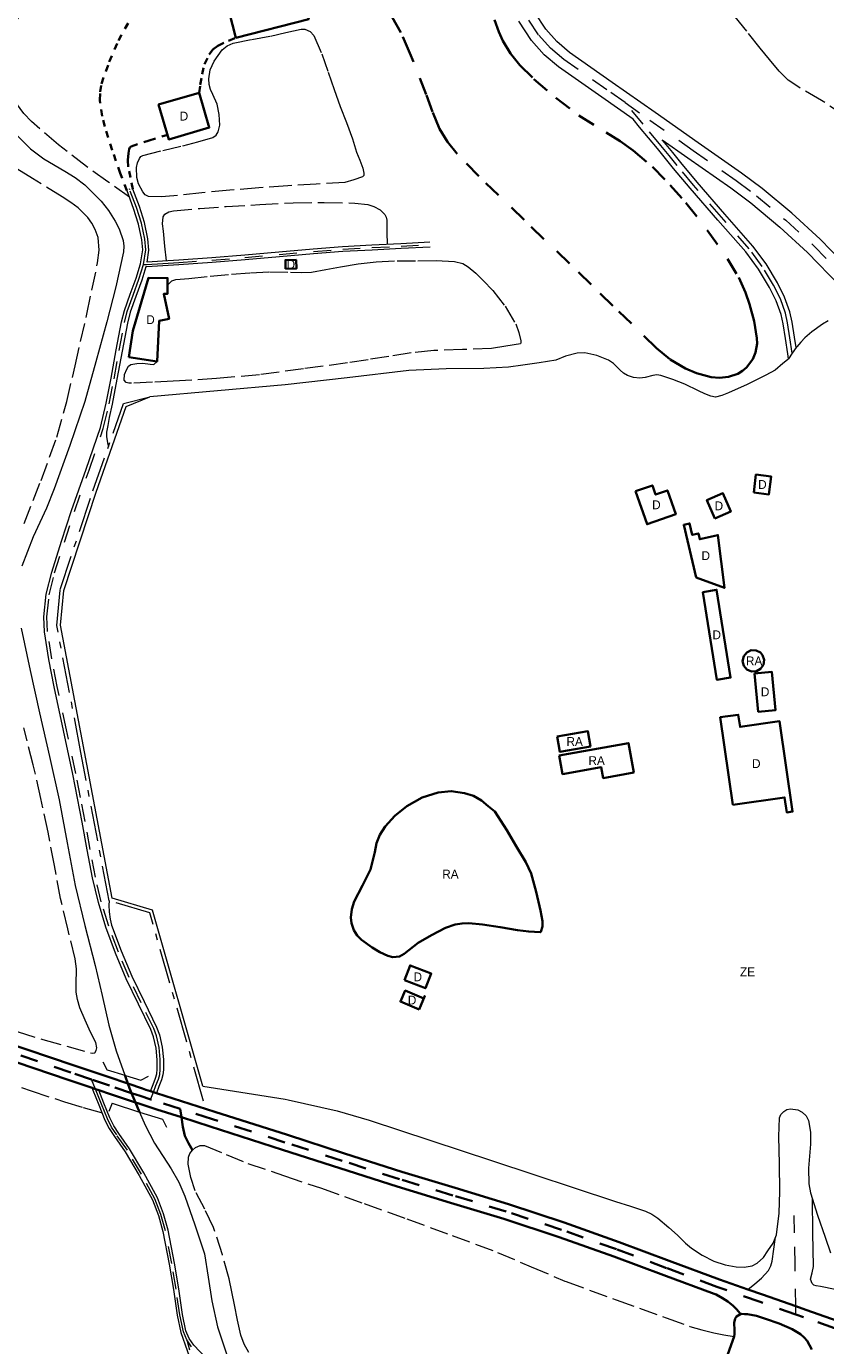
# Model space of a CAD drawing. Header units: metres. Extents: x 397317 to 400830, y 4588008 to 4590370.
# Tile 54 of 88: x 399294 to 399520, y 4588763 to 4589137. Entities that reach past the tile are written whole.
import ezdxf
from ezdxf.enums import TextEntityAlignment as Align

# ---------------------------------------------------------------- set-up
doc = ezdxf.new("R2010")
doc.units = ezdxf.units.M
doc.header["$MEASUREMENT"] = 0
for name, pattern in [('bt5mv20_nopinta', [10, 5, -5]), ('bt5mv20_tapia', [17.375, 10, -2.75, 1.875, -2.75]), ('bt5mv20_tlin1', [7, 5.25, -1.75]), ('bt5mv20_tlin7', [3.75, 1.875, -1.875])]:
    doc.linetypes.add(name, pattern=pattern)
for name, color, linetype, lineweight in [('COB01_LN', 7, 'Continuous', 15), ('EDI01_CN', 7, 'Continuous', 15), ('EDI01_LN', 7, 'Continuous', 15), ('ESP02_LN', 7, 'Continuous', 15), ('FLU01_LN', 7, 'Continuous', 15), ('FLU03_LN', 7, 'Continuous', 15), ('ILL01_LN', 7, 'Continuous', 15), ('PAR01_LN', 7, 'Continuous', 15), ('PON01_LN', 7, 'Continuous', 15), ('RAI01_CN', 7, 'Continuous', 15), ('RAI01_LN', 7, 'Continuous', 15), ('REC02_CN', 7, 'Continuous', 15), ('REC02_LN', 7, 'Continuous', 15), ('TAN01_LN', 7, 'Continuous', 15), ('VIA01_LN', 7, 'Continuous', 15), ('VIA04_LN', 7, 'Continuous', 15), ('VIA16_LN', 7, 'Continuous', 15), ('VIA19_LN', 7, 'Continuous', 15), ('VIA21_LN', 7, 'Continuous', 15), ('VIA23_LN', 7, 'Continuous', 15)]:
    doc.layers.add(name, color=color, linetype=linetype, lineweight=lineweight)
doc.styles.add('034', font='txt')

msp = doc.modelspace()

# ---------------------------------------------------------------- linework, layer by layer
at = {"layer": 'COB01_LN', "color": 92, "linetype": 'bt5mv20_nopinta', "lineweight": 35}
msp.add_polyline3d([(399423.02, 4589148.57, 161.48), (399427.71, 4589135.82, 160.44), (399428.85, 4589133.27, 160.18), (399431.01, 4589129.66, 159.77), (399433.69, 4589126.34, 159.42), (399437.61, 4589122.39, 159.06), (399443.86, 4589117.03, 158.62), (399450.45, 4589112.08, 158.28), (399458.2, 4589107.19, 157.99), (399462.11, 4589104.8, 157.85), (399465.87, 4589102.16, 157.71), (399471.29, 4589097.44, 157.44), (399476.35, 4589092.29, 157.11), (399480.78, 4589087.29, 156.57), (399486.85, 4589079.52, 155.16), (399492.6, 4589071.41, 153.48), (399495.79, 4589066.04, 152.29), (399497.71, 4589061.78, 151.19), (399498.88, 4589058.53, 150.27), (399500.19, 4589053.65, 148.73), (399500.95, 4589048.89, 147.03), (399500.99, 4589047.36, 146.31), (399500.53, 4589044.75, 144.59), (399499.76, 4589042.93, 143.09), (399497.97, 4589040.55, 140.89), (399496.83, 4589039.57, 139.96), (399495.52, 4589038.76, 139.22), (399492.86, 4589037.85, 138.16), (399490.32, 4589037.63, 137.31), (399487.98, 4589037.83, 136.64), (399483.79, 4589038.93, 135.63), (399480.67, 4589040.27, 135.01), (399476.26, 4589042.91, 134.32), (399472.49, 4589046.01, 133.93), (399460.09, 4589058.05, 133.3), (399453.9, 4589064.07, 133.43), (399447.72, 4589070.06, 134.09), (399434.85, 4589082.46, 136.21), (399421.99, 4589094.87, 138.47), (399415.85, 4589101.14, 139.85), (399413.13, 4589104.56, 140.49), (399410.83, 4589108.31, 140.89), (399408.87, 4589113.1, 141.03), (399407.11, 4589117.97, 141.08), (399402.46, 4589129.77, 141.4), (399399.87, 4589135.57, 141.56), (399396.73, 4589141.22, 141.71)], dxfattribs=at)
at = {"layer": 'EDI01_LN', "color": 1, "linetype": 'Continuous', "lineweight": 35}
for points in [[(399350.21, 4589145.24, 140.2), (399370.86, 4589150.56, 140.18), (399373.73, 4589139.42, 140.18), (399353.08, 4589134.1, 140.18), (399350.21, 4589145.24, 140.2)], [(399342.65, 4589118.48, 140.48), (399345.52, 4589108.6, 140.48), (399334, 4589105.26, 134.47), (399331.13, 4589115.14, 134.47), (399342.65, 4589118.48, 140.48)], [(399367.19, 4589068.54, 131.41), (399370.23, 4589068.61, 131.41), (399370.17, 4589071.08, 131.41), (399367.13, 4589071.01, 131.41), (399367.19, 4589068.54, 131.41)], [(399322.68, 4589043.45, 130.65), (399323.8, 4589050.94, 130.65), (399328.24, 4589065.97, 130.65), (399333.7, 4589065.9, 130.65), (399333.64, 4589061.41, 130.65), (399332.6, 4589061.42, 130.65), (399334.12, 4589054.37, 130.65), (399331.29, 4589053.76, 130.65), (399330.72, 4589042.25, 130.65), (399322.68, 4589043.45, 130.65)], [(399500.07, 4589005.04, 141.58), (399500.68, 4589010.16, 142.85), (399504.96, 4589009.65, 142.82), (399504.35, 4589004.53, 141.15), (399500.07, 4589005.04, 141.58)], [(399466.53, 4589005.42, 131.46), (399469.76, 4588996.08, 131.46), (399477.9, 4588998.89, 131.46), (399475.56, 4589005.65, 131.46), (399472.19, 4589004.48, 131.46), (399471.3, 4589007.07, 131.46), (399466.53, 4589005.42, 131.46)], [(399489.03, 4588997.71, 142.07), (399486.78, 4589002.9, 142.07), (399491.29, 4589004.85, 142.07), (399493.54, 4588999.66, 142.07), (399489.03, 4588997.71, 142.07)], [(399483.73, 4588980.95, 136.48), (399480.21, 4588995.93, 134.49), (399481.83, 4588996.31, 134.47), (399482.61, 4588993.02, 135.39), (399484.35, 4588993.44, 135.39), (399484.74, 4588991.78, 136.53), (399489.88, 4588992.99, 136.91), (399491.74, 4588978, 136.91), (399483.73, 4588980.95, 136.48)], [(399485.59, 4588976.83, 136.91), (399489.56, 4588951.91, 136.9), (399493.5, 4588952.54, 136.9), (399489.53, 4588977.46, 136.9), (399485.59, 4588976.83, 136.91)], [(399500.31, 4588953.7, 136.96), (399501.35, 4588942.86, 136.96), (399506.24, 4588943.33, 136.96), (399505.2, 4588954.17, 136.96), (399500.31, 4588953.7, 136.96)], [(399494.11, 4588916.46, 131.31), (399490.57, 4588941.27, 131.27), (399495.68, 4588942, 131.27), (399496.17, 4588938.54, 131.64), (399507.41, 4588940.14, 134.26), (399511.06, 4588914.52, 132.71), (399509.42, 4588914.28, 132.41), (399508.81, 4588918.56, 132.28), (399494.11, 4588916.46, 131.31)], [(399400.9, 4588866.72, 128.94), (399406.88, 4588864.38, 128.94), (399408.51, 4588868.53, 128.94), (399402.53, 4588870.87, 128.94), (399400.9, 4588866.72, 128.94)], [(399405.07, 4588858.32, 128.18), (399399.77, 4588860.59, 128.18), (399401.12, 4588863.74, 128.18), (399406.38, 4588861.49, 128.18), (399406.69, 4588862.21, 128.18), (399405.07, 4588858.32, 128.18)]]:
    msp.add_polyline3d(points, dxfattribs=at)
at = {"layer": 'ESP02_LN', "color": 254, "linetype": 'bt5mv20_tlin7', "lineweight": 35}
for points in [[(399322.12, 4589090.74, 129.8), (399320.25, 4589095.66, 130.11), (399317.95, 4589102.25, 130.45), (399315.85, 4589108.92, 130.71), (399315.09, 4589111.86, 130.78), (399314.47, 4589116.41, 130.82), (399314.51, 4589118.74, 130.87), (399314.88, 4589121.03, 130.96), (399317.11, 4589127.29, 131.33), (399319.7, 4589133.34, 131.71), (399322.8, 4589138.87, 132.08)], [(399342.65, 4589118.48, 133.22), (399342.94, 4589120.79, 133.3), (399343.49, 4589123.75, 133.37), (399344.14, 4589126.63, 133.39), (399345.49, 4589129.38, 133.38), (399346.55, 4589130.82, 133.35), (399347.93, 4589131.85, 133.38), (399350.98, 4589133.28, 133.6), (399353.08, 4589134.1, 133.82)], [(399323.82, 4589091.14, 129.78), (399323.17, 4589094.44, 130.04), (399322.5, 4589097.5, 130.48), (399322.37, 4589099.44, 130.71), (399322.56, 4589101.4, 130.83), (399322.74, 4589102.52, 130.83), (399322.96, 4589103, 130.82), (399323.34, 4589103.29, 130.83), (399328.46, 4589104.94, 131.01), (399333.62, 4589106.57, 131.19)]]:
    msp.add_polyline3d(points, dxfattribs=at)
at = {"layer": 'FLU01_LN', "color": 150, "linetype": 'Continuous', "lineweight": 15}
for points in [[(399290.25, 4589107.11, 126.86), (399294.8, 4589102.57, 126.75), (399298.52, 4589099.79, 126.72), (399304.49, 4589096.29, 126.74), (399307.42, 4589094.46, 126.74), (399310.19, 4589092.35, 126.72), (399314.86, 4589087.7, 126.6), (399316.9, 4589085.07, 126.52), (399318.77, 4589082.09, 126.44), (399319.91, 4589079.91, 126.37), (399321.09, 4589076.62, 126.23), (399321.3, 4589074.97, 126.17), (399321.16, 4589073.32, 126.14), (399318.96, 4589063.42, 126.11), (399316.41, 4589053.54, 126.1), (399313.36, 4589042.18, 126.02), (399310.15, 4589030.88, 125.92), (399305.98, 4589018.44, 125.79), (399301.49, 4589006.12, 125.62), (399299.27, 4589000.62, 125.52), (399295.57, 4588992.51, 125.35), (399292.28, 4588984.19, 125.18)], [(399292.09, 4588966.59, 124.92), (399294.71, 4588954.54, 124.84), (399297.37, 4588942.5, 124.77), (399300.14, 4588930.18, 124.66), (399302.89, 4588917.86, 124.47), (399305.13, 4588905.69, 124.19)], [(399305.13, 4588905.69, 124.19), (399307.41, 4588893.53, 123.87), (399310.23, 4588882.17, 123.54), (399313.14, 4588870.84, 123.23), (399315.08, 4588862.37, 123.08), (399317.02, 4588853.89, 122.99), (399319.06, 4588846.64, 122.92), (399321.56, 4588839.69, 122.86)], [(399325.71, 4588829.27, 122.77), (399327.27, 4588825.57, 122.73), (399329.99, 4588820.46, 122.66), (399334.71, 4588813.13, 122.53), (399336.86, 4588809.38, 122.48), (399338.57, 4588805.42, 122.44), (399341.38, 4588797.24, 122.39), (399344.18, 4588789.06, 122.33), (399345.22, 4588782.38, 122.22), (399346.25, 4588775.69, 122.1), (399347.88, 4588768.33, 121.95), (399351.46, 4588757.55, 121.69), (399351.93, 4588756.17, 121.65)]]:
    msp.add_polyline3d(points, dxfattribs=at)
at = {"layer": 'FLU03_LN', "color": 150, "linetype": 'bt5mv20_nopinta', "lineweight": 35}
msp.add_polyline3d([(399321.56, 4588839.69, 122.86), (399321.7, 4588839.29, 122.86), (399322.41, 4588837.32, 122.84), (399322.88, 4588836.01, 122.83), (399323.45, 4588834.65, 122.82), (399324.58, 4588831.95, 122.79), (399325.71, 4588829.27, 122.77)], dxfattribs=at)
at = {"layer": 'ILL01_LN', "color": 150, "linetype": 'bt5mv20_tlin1', "lineweight": 35}
msp.add_polyline3d([(399516.58, 4588761.9, 131.38), (399515.24, 4588764.29, 131.38), (399514.41, 4588765.32, 131.38), (399513.37, 4588766.2, 131.38), (399510.96, 4588767.63, 131.37), (399507.23, 4588769.25, 131.33), (399503.37, 4588770.57, 131.31), (399500.85, 4588771.39, 131.31), (399498.28, 4588771.94, 131.31), (399497.44, 4588771.95, 131.31), (399496.7, 4588771.97, 131.31), (399496.29, 4588771.92, 130.72), (399495.19, 4588771.27, 131.15), (399494.79, 4588770.69, 130.79), (399494.54, 4588769.47, 129.83), (399494.64, 4588767.36, 128.21), (399494.62, 4588766.26, 127.59), (399494.46, 4588765.54, 127.04), (399492.09, 4588758.88, 126.59)], dxfattribs=at)
at = {"layer": 'PAR01_LN', "color": 3, "linetype": 'bt5mv20_tlin1', "lineweight": 15}
for points in [[(399322.84, 4589088.83, 129.68), (399316.76, 4589093.21, 129.89), (399310.68, 4589097.58, 130.09), (399302.71, 4589103.71, 130.41), (399295.07, 4589110.33, 130.75), (399292.86, 4589112.64, 130.85), (399290.07, 4589116.5, 130.99), (399287.53, 4589120.73, 131.08), (399285.87, 4589124.09, 131.07), (399284.88, 4589127.53, 131.03), (399284.79, 4589128.85, 131.03), (399285.15, 4589130.87, 131.02), (399286.05, 4589132.84, 131.03), (399288.12, 4589135.95, 131.11), (399291.53, 4589139.98, 131.34)], [(399555.77, 4589110.79, 179.69), (399554.14, 4589103.97, 179.6), (399553.07, 4589101.63, 179.53), (399548.43, 4589102.04, 179.92), (399543.79, 4589102.46, 180.3), (399540.87, 4589103.09, 180.53), (399536.75, 4589105.03, 180.81), (399532.84, 4589107.47, 181.07), (399526.04, 4589111.85, 181.57), (399519.29, 4589116.3, 181.97), (399512.89, 4589120.05, 182.14), (399509.84, 4589122.1, 182.19), (399507.23, 4589124.62, 182.27), (399504.55, 4589127.91, 182.39), (399501.88, 4589131.2, 182.51), (399498.07, 4589135.97, 182.66), (399494.56, 4589140.42, 182.79)], [(399387.34, 4589101.64, 136.01), (399388.21, 4589099.35, 135.8), (399389.08, 4589097.06, 135.59), (399389.43, 4589095.65, 135.58), (399389.37, 4589095.01, 135.6), (399388.99, 4589094.63, 135.59), (399386.5, 4589093.83, 135.44), (399384.01, 4589093.03, 135.28), (399375.9, 4589092.55, 134.56), (399367.78, 4589092.07, 133.84), (399359.56, 4589091.5, 132.88), (399351.35, 4589090.85, 131.96), (399343.42, 4589090.09, 131.53), (399335.48, 4589089.26, 131.17), (399331.87, 4589089.01, 130.92), (399328.25, 4589089.09, 130.68), (399327.34, 4589089.53, 130.64), (399326.62, 4589090.39, 130.63), (399325.42, 4589092.64, 130.62), (399324.92, 4589094.49, 130.63), (399324.87, 4589097.28, 130.72), (399325.17, 4589098.59, 130.8), (399325.7, 4589099.8, 130.91), (399326.1, 4589100.37, 131.02), (399326.66, 4589100.74, 131.14), (399332.35, 4589102.14, 131.86), (399338.04, 4589103.45, 132.47), (399342.29, 4589104.55, 132.81), (399346.54, 4589105.8, 133.04), (399347.45, 4589106.42, 133.05), (399348.04, 4589107.39, 133.06), (399348.48, 4589109.34, 133.17), (399348.34, 4589112.35, 133.46), (399347.73, 4589115.25, 133.65), (399346.53, 4589118.03, 133.43), (399345.87, 4589119.41, 133.27), (399345.45, 4589120.81, 133.21), (399345.35, 4589122.45, 133.25), (399345.76, 4589124.98, 133.36), (399346.87, 4589127.48, 133.52), (399349.21, 4589130.67, 133.82), (399350.63, 4589131.84, 134), (399352.29, 4589132.54, 134.19), (399357.57, 4589133.6, 135.04), (399362.86, 4589134.56, 135.85), (399367.22, 4589135.56, 136.12), (399371.59, 4589136.51, 136.35), (399372.62, 4589136.52, 136.45), (399374.14, 4589135.93, 136.62), (399375.23, 4589134.76, 136.76), (399377.43, 4589129.56, 137.01), (399379.23, 4589124.32, 137.01), (399380.95, 4589119.45, 136.88), (399382.69, 4589114.59, 136.67), (399384.49, 4589110.05, 136.37), (399386.17, 4589105.47, 136.12), (399386.76, 4589103.56, 136.07), (399387.34, 4589101.64, 136.01)], [(399292.97, 4588996.28, 127.04), (399297.76, 4589008.5, 127.25), (399302.29, 4589020.81, 127.48), (399305.05, 4589030.87, 127.72), (399307.44, 4589041.05, 127.97), (399310.77, 4589055.64, 128.2), (399313.82, 4589070.26, 128.33), (399314.26, 4589073.8, 128.28), (399313.94, 4589077.38, 128.2), (399313.16, 4589079.72, 128.24), (399312.2, 4589081.52, 128.32), (399311.05, 4589083.13, 128.4), (399308.31, 4589085.87, 128.56), (399306.21, 4589087.4, 128.67), (399303.75, 4589088.98, 128.79), (399295.37, 4589094.14, 129.1), (399287, 4589099.29, 129.42)], [(399333.34, 4589070.78, 128.68), (399332.93, 4589074.99, 128.76), (399332.51, 4589079.2, 128.84), (399332.25, 4589081.27, 128.86), (399332.41, 4589083.33, 128.88), (399332.86, 4589084.05, 128.91), (399334.02, 4589084.73, 128.99), (399335.36, 4589085.01, 129.05), (399342.85, 4589085.7, 129.21), (399350.35, 4589086.22, 129.37), (399359.85, 4589086.76, 129.64), (399369.36, 4589087.26, 129.84), (399378.11, 4589087.4, 129.87), (399386.86, 4589087.2, 129.86), (399390.48, 4589086.79, 129.86), (399392.25, 4589086.22, 129.86), (399393.99, 4589085.29, 129.86), (399395.34, 4589083.99, 129.87), (399395.74, 4589083.2, 129.87), (399395.89, 4589082.35, 129.86), (399395.95, 4589078.91, 129.71), (399396, 4589075.46, 129.52)], [(399333.85, 4589064.12, 128.15), (399334.93, 4589065.12, 128.16), (399336.04, 4589065.52, 128.16), (399339.72, 4589065.8, 128.15), (399345.76, 4589066.46, 128.1), (399351.81, 4589067.02, 128.04), (399357.18, 4589067.39, 127.97), (399362.56, 4589067.71, 127.89), (399368.56, 4589067.57, 127.86), (399371.55, 4589067.47, 127.87), (399374.54, 4589067.63, 127.9), (399378.64, 4589068.32, 128), (399382.73, 4589069.09, 128.17), (399387.78, 4589069.91, 128.51), (399392.87, 4589070.56, 128.81), (399398.81, 4589070.81, 128.9), (399404.75, 4589070.84, 128.99), (399409.96, 4589070.89, 129.14), (399415.16, 4589070.66, 129.29), (399417.45, 4589070.03, 129.35), (399419.01, 4589069.12, 129.39), (399421.19, 4589067.31, 129.44), (399423.26, 4589065.27, 129.49), (399425.98, 4589062.4, 129.54), (399429.49, 4589057.92, 129.59), (399432.48, 4589052.89, 129.59), (399433.39, 4589050.5, 129.55), (399433.91, 4589048.08, 129.51), (399433.98, 4589047.61, 129.51), (399433.81, 4589047.29, 129.51), (399429.72, 4589046.61, 129.29), (399425.62, 4589045.92, 129.07), (399417.42, 4589045.64, 128.95), (399409.21, 4589045.36, 128.82), (399402.81, 4589044.72, 128.44), (399396.45, 4589043.68, 128.04), (399390.62, 4589042.76, 127.93), (399384.79, 4589041.84, 127.81), (399372.27, 4589040.16, 127.8), (399359.75, 4589038.48, 127.79), (399347.54, 4589037.37, 127.76), (399335.28, 4589036.66, 127.73), (399329.38, 4589036.35, 127.81), (399323.48, 4589036.1, 127.9), (399322.7, 4589036.08, 127.9), (399321.92, 4589036.25, 127.9), (399321.34, 4589036.93, 127.9), (399321.47, 4589038.51, 127.9), (399322.14, 4589040.05, 127.9), (399322.59, 4589040.87, 127.9), (399323.27, 4589041.43, 127.9), (399324.94, 4589041.69, 127.9), (399326.61, 4589041.76, 127.9), (399328.71, 4589041.47, 127.9), (399329.75, 4589041.42, 127.9), (399330.72, 4589042.25, 127.9)], [(399284.28, 4588854.13, 125.04), (399298.29, 4588849.82, 125.14), (399312.37, 4588845.93, 125.25), (399312.99, 4588846.04, 125.25), (399313.45, 4588846.73, 125.25), (399313.6, 4588847.45, 125.25), (399313.27, 4588848.95, 125.25), (399311.79, 4588851.92, 125.25), (399310.31, 4588855.35, 125.22), (399308.8, 4588858.79, 125.17), (399308.07, 4588861.17, 125.16), (399307.77, 4588863.32, 125.19), (399307.73, 4588865.5, 125.26), (399307.81, 4588869.89, 125.43), (399307.49, 4588872.77, 125.51), (399305.36, 4588881.28, 125.62), (399303.32, 4588889.81, 125.74), (399301.56, 4588899.26, 125.9), (399299.76, 4588908.71, 126.05), (399297.72, 4588918.27, 126.1), (399295.55, 4588927.81, 126.14), (399292.83, 4588938.26, 126.28)], [(399110.01, 4588881.48, 125.07), (399116.09, 4588881.83, 124.98), (399125.81, 4588882.38, 124.82), (399133.96, 4588882.37, 124.89), (399142.11, 4588881.85, 124.96), (399147.59, 4588881.22, 124.99), (399155.73, 4588879.8, 125.01), (399163.79, 4588877.89, 125), (399174.68, 4588874.83, 124.8), (399185.42, 4588871.4, 124.59), (399198.18, 4588866.58, 124.55), (399210.98, 4588861.93, 124.61), (399223.28, 4588858.3, 124.76), (399235.58, 4588854.66, 124.89), (399248.15, 4588850.67, 124.93), (399260.7, 4588846.64, 124.97), (399273.16, 4588842.59, 125.04), (399285.62, 4588838.51, 125.12), (399295, 4588835.25, 125.1), (399304.43, 4588832.14, 125.17), (399309.76, 4588830.58, 125.3), (399315.08, 4588829.02, 125.43)], [(399356.75, 4588761.06, 124.59), (399355.39, 4588763.4, 124.54), (399354.48, 4588765.91, 124.5), (399353.54, 4588770.21, 124.43), (399352.68, 4588774.52, 124.45), (399351.94, 4588778.22, 124.58), (399351.2, 4588781.92, 124.7), (399349.28, 4588788.72, 124.74), (399346.73, 4588796.52, 124.78), (399344.21, 4588801.71, 124.74), (399341.51, 4588806.92, 124.69), (399340.26, 4588810.66, 124.84), (399339.55, 4588814.43, 125.12), (399339.62, 4588816.45, 125.39), (399340.02, 4588817.45, 125.53), (399340.79, 4588818.44, 125.6), (399341.63, 4588819.17, 125.6), (399342.9, 4588819.78, 125.58), (399344.16, 4588819.73, 125.55), (399350.27, 4588817.22, 125.31), (399356.43, 4588814.67, 125.16), (399366.86, 4588811.19, 125.21), (399377.32, 4588807.63, 125.29), (399389.47, 4588803.3, 125.4), (399401.6, 4588798.93, 125.5), (399414.48, 4588794.22, 125.54), (399427.34, 4588789.43, 125.57), (399436.92, 4588785.38, 125.66), (399446.48, 4588781.27, 125.78), (399446.84, 4588781.15, 125.79), (399461.04, 4588775.98, 125.82), (399475.24, 4588770.82, 125.86), (399481.92, 4588768.45, 125.85), (399485.31, 4588767.43, 125.96), (399488.73, 4588766.63, 126.28), (399491.59, 4588766.08, 126.66), (399494.46, 4588765.54, 127.04)]]:
    msp.add_polyline3d(points, dxfattribs=at)
at = {"layer": 'PON01_LN', "color": 1, "linetype": 'Continuous', "lineweight": 15}
for points in [[(399316.54, 4588841.23, 126.07), (399315.37, 4588843.44, 126.07)], [(399316.45, 4588841.26, 126.07), (399316.54, 4588841.23, 126.07), (399321.56, 4588839.69, 126.07), (399321.73, 4588839.64, 126.07), (399326.04, 4588838.31, 126.07)], [(399326.04, 4588838.31, 126.07), (399328.25, 4588839.48, 126.07)], [(399317.92, 4588831.74, 126.07), (399316.97, 4588829.43, 126.07)], [(399317.92, 4588831.74, 126.07), (399325.71, 4588829.27, 126.07), (399332.2, 4588827.22, 126.07)], [(399332.2, 4588827.22, 126.07), (399333.35, 4588825, 126.07)]]:
    msp.add_polyline3d(points, dxfattribs=at)
at = {"layer": 'RAI01_LN', "color": 202, "linetype": 'Continuous', "lineweight": 35}
for points in [[(399502.58, 4588958.87, 132.64), (399503.01, 4588957.55, 132.64), (399502.81, 4588956.18, 132.64), (399502.02, 4588955.03, 132.64), (399500.81, 4588954.36, 132.64), (399499.42, 4588954.29, 132.64), (399498.14, 4588954.84, 132.64), (399497.25, 4588955.9, 132.64), (399496.91, 4588957.25, 132.64), (399497.21, 4588958.61, 132.64), (399498.07, 4588959.69, 132.64), (399499.33, 4588960.28, 132.64), (399500.72, 4588960.26, 132.64), (399501.95, 4588959.62, 132.64), (399502.58, 4588958.87, 132.64)], [(399444.29, 4588935.87, 128.18), (399452.98, 4588937.31, 128.18), (399453.7, 4588932.96, 128.18), (399445.01, 4588931.52, 128.18), (399444.29, 4588935.87, 128.18)], [(399444.84, 4588930.46, 127.47), (399464.5, 4588933.95, 127.47), (399465.99, 4588925.58, 127.47), (399457.32, 4588924.04, 127.47), (399456.78, 4588927.1, 127.47), (399445.78, 4588925.15, 127.47), (399444.84, 4588930.46, 127.47)], [(399429.99, 4588909.21, 125.32), (399432.65, 4588904.7, 125.32), (399435.32, 4588900.2, 125.32), (399436.85, 4588896.96, 125.32), (399438.34, 4588891.74, 125.32), (399439.52, 4588886.44, 125.32), (399440.08, 4588883.44, 125.32), (399440.05, 4588881.92, 125.32), (399439.61, 4588880.42, 125.32), (399439.4, 4588880.26, 125.32), (399436.21, 4588880.45, 125.32), (399433.02, 4588880.88, 125.32), (399428.04, 4588881.71, 125.32), (399423.05, 4588882.51, 125.32), (399419.2, 4588882.85, 125.32), (399417.26, 4588882.78, 125.32), (399415.35, 4588882.45, 125.32), (399412.55, 4588881.5, 125.32), (399408.6, 4588879.48, 125.32), (399404.8, 4588877.25, 125.32), (399402.12, 4588875.23, 125.32), (399400.81, 4588874.2, 125.32), (399399.46, 4588873.44, 125.32), (399397.64, 4588873.22, 125.32), (399396.18, 4588873.56, 125.32), (399393.94, 4588874.6, 125.32), (399391.77, 4588875.93, 125.32), (399388.76, 4588878.1, 125.32), (399387.53, 4588879.37, 125.32), (399386.54, 4588880.89, 125.32), (399385.87, 4588882.88, 125.32), (399385.73, 4588884.45, 125.32), (399385.97, 4588886.82, 125.32), (399386.64, 4588889.04, 125.32), (399388.96, 4588893.57, 125.32), (399391.26, 4588898.11, 125.32), (399392.46, 4588903.01, 125.32), (399393.02, 4588905.52, 125.32), (399393.93, 4588907.93, 125.32), (399395.4, 4588910.32, 125.32), (399398.21, 4588913.36, 125.32), (399401.63, 4588916.02, 125.32), (399405.91, 4588918.48, 125.32), (399410.44, 4588919.98, 125.32), (399414.19, 4588920.34, 125.32), (399417.93, 4588919.79, 125.32), (399420.48, 4588918.95, 125.32), (399422.77, 4588917.63, 125.32), (399424.67, 4588916.08, 125.32), (399426.56, 4588914.52, 125.32), (399429.99, 4588909.21, 125.32)]]:
    msp.add_polyline3d(points, dxfattribs=at)
at = {"layer": 'REC02_LN', "color": 7, "linetype": 'Continuous', "lineweight": 15}
for points in [[(399521.18, 4589053.78, 158.4), (399519.58, 4589052.87, 157.18), (399516.51, 4589050.7, 154.13), (399514.57, 4589048.94, 152.38), (399513.4, 4589047.72, 151.55), (399512.25, 4589046.41, 150.86), (399512.08, 4589046.18, 150.82), (399510.99, 4589044.64, 150.56), (399510.95, 4589044.58, 150.55), (399509.9, 4589043.02, 150.5), (399509.67, 4589042.67, 150.49), (399508.29, 4589041.68, 150.23), (399506.17, 4589039.74, 149.02), (399503.48, 4589038.36, 147.3), (399498.18, 4589035.69, 142.61), (399492.88, 4589033.36, 137.75), (399491.04, 4589032.58, 135.84), (399489.17, 4589032.16, 133.91), (399487.86, 4589032.37, 132.93), (399486.19, 4589033.07, 132.26), (399484.35, 4589033.96, 131.97), (399480.49, 4589035.77, 131.74), (399477.12, 4589037.13, 131.48), (399473.69, 4589038.29, 131.18), (399472.57, 4589038.41, 130.98), (399471.45, 4589038.26, 130.67), (399469.2, 4589037.67, 130.03), (399467.7, 4589037.52, 129.79), (399465.96, 4589037.74, 129.72), (399464.22, 4589038.27, 129.74), (399463.08, 4589038.93, 129.79), (399462.1, 4589039.78, 129.84), (399460.27, 4589041.64, 129.94), (399458.82, 4589042.63, 130), (399455.52, 4589043.96, 130.09), (399452.15, 4589044.67, 130.13), (399449.95, 4589044.63, 130.13), (399446.64, 4589043.77, 129.85), (399443.87, 4589042.61, 129.34), (399439.17, 4589041.88, 128.78), (399434.47, 4589041.16, 128.23), (399430.48, 4589040.67, 127.84), (399423.43, 4589040.29, 127.47), (399412.78, 4589040.2, 127.35), (399402.16, 4589039.7, 127.3), (399384.64, 4589037.62, 126.9), (399367.1, 4589035.65, 126.78), (399347.89, 4589033.94, 127.04), (399328.68, 4589032.22, 127.3)], [(399343.71, 4588836.57, 124.97), (399329.44, 4588886.56, 126.17), (399317.96, 4588889.96, 126.11), (399310.06, 4588931.46, 126.27), (399303.26, 4588967.42, 126.62), (399304.19, 4588977.29, 126.86), (399313.41, 4589005.18, 126.94), (399321.95, 4589029.51, 127.08), (399328.68, 4589032.22, 127.3)], [(399343.71, 4588836.57, 124.97), (399367.05, 4588832.91, 124.84), (399367.91, 4588832.76, 124.83), (399381.78, 4588829.62, 124.75), (399390.89, 4588826.94, 124.69), (399425.9, 4588815.43, 124.59), (399460.84, 4588803.92, 124.67), (399465.07, 4588802.53, 124.84), (399469.3, 4588801.13, 125.19), (399471.14, 4588800.28, 125.41), (399472.81, 4588799.11, 125.7), (399475.94, 4588796.48, 126.48), (399478.39, 4588794.28, 127.58), (399480.73, 4588792.03, 128.89), (399482.43, 4588790.59, 129.52), (399485.41, 4588788.63, 130.08), (399488.71, 4588786.99, 130.4), (399491.9, 4588785.93, 130.5), (399495.11, 4588785.38, 130.63), (399497.33, 4588785.25, 130.84), (399499.57, 4588785.65, 131.08), (399501.03, 4588786.36, 131.21), (399502.78, 4588787.98, 131.35), (399504.08, 4588789.88, 131.41), (399505.56, 4588792.06, 131.4), (399506.55, 4588794.41, 131.38), (399507.23, 4588800.54, 131.37), (399507.44, 4588806.69, 131.36), (399507.41, 4588814.52, 131.23), (399507.22, 4588822.36, 131.03), (399507.39, 4588827.59, 130.98), (399507.78, 4588828.6, 130.98), (399508.57, 4588829.44, 130.98), (399509.45, 4588829.97, 130.98), (399510.46, 4588830.21, 130.98), (399512.57, 4588829.93, 130.98), (399513.8, 4588829.25, 130.98), (399514.89, 4588828.2, 130.98), (399515.58, 4588826.9, 130.98), (399516.13, 4588823.54, 131), (399516.14, 4588820.14, 131.07), (399515.62, 4588813.31, 131.26), (399515.7, 4588808.85, 131.39), (399516.19, 4588806.36, 131.45), (399518.14, 4588800.02, 131.59), (399520.32, 4588793.72, 131.73), (399521.83, 4588789.29, 131.84)]]:
    msp.add_polyline3d(points, dxfattribs=at)
at = {"layer": 'TAN01_LN', "color": 1, "linetype": 'bt5mv20_tapia', "lineweight": 15}
msp.add_polyline3d([(399343.87, 4588832.37, 126.69), (399328.63, 4588885.76, 127.22), (399317.09, 4588889.17, 127.16), (399309.08, 4588931.27, 127.32), (399302.25, 4588967.37, 127.67), (399303.2, 4588977.5, 127.91), (399312.46, 4589005.5, 127.99), (399321.18, 4589030.35, 128.13), (399328.68, 4589032.22, 128.35)], dxfattribs=at)
at = {"layer": 'VIA01_LN', "color": 6, "linetype": 'bt5mv20_nopinta', "lineweight": 35}
msp.add_polyline3d([(399522.95, 4588767.96, 131.53), (399514.15, 4588771.05, 131.31), (399512.04, 4588771.79, 131.25), (399501.86, 4588775.37, 130.98), (399489.54, 4588779.7, 130.64), (399475.29, 4588784.99, 130.32), (399461.1, 4588790.32, 129.99), (399445.5, 4588795.87, 129.31), (399429.78, 4588801.04, 128.52), (399414.64, 4588805.6, 127.96), (399399.47, 4588810.23, 127.53), (399383.22, 4588815.44, 127.12), (399367, 4588820.66, 126.8), (399346.45, 4588827.24, 126.55), (399337.28, 4588830.18, 126.46), (399329.11, 4588832.79, 126.38), (399328.9, 4588832.86, 126.38), (399325.87, 4588833.83, 126.35), (399323.45, 4588834.65, 126.33), (399317.15, 4588836.77, 126.28), (399312.11, 4588838.46, 126.24), (399306.19, 4588840.46, 126.19), (399286.57, 4588847.15, 126.04)], dxfattribs=at)
at = {"layer": 'VIA04_LN', "color": 1, "linetype": 'Continuous', "lineweight": 35}
for points in [[(399316.77, 4588839.22, 126.27), (399306.9, 4588842.54, 126.19), (399287.26, 4588849.23, 126.04), (399270.37, 4588854.67, 125.98), (399253.47, 4588860.06, 126.01), (399239.01, 4588864.93, 126.11), (399224.56, 4588869.83, 126.22), (399207.23, 4588875.42, 126.4), (399189.86, 4588880.86, 126.55), (399174.6, 4588885.62, 126.6), (399159.41, 4588890.24, 126.64), (399159.24, 4588890.29, 126.64), (399158.57, 4588890.45, 126.64), (399157.74, 4588890.65, 126.65), (399157.51, 4588890.7, 126.65), (399156.39, 4588890.97, 126.65), (399150.59, 4588892.35, 126.67), (399144, 4588893.34, 126.69), (399134.04, 4588894.05, 126.72), (399124.08, 4588894.02, 126.75), (399117.12, 4588893.84, 127.03), (399105.43, 4588893.4, 127.51), (399088.38, 4588892.04, 127.42)], [(399088.74, 4588887.68, 127.42), (399105.69, 4588889.02, 127.51), (399117.26, 4588889.46, 127.03), (399124.19, 4588889.63, 126.75), (399133.89, 4588889.66, 126.72), (399143.52, 4588888.97, 126.69), (399149.75, 4588888.03, 126.67), (399158.09, 4588886.05, 126.64), (399173.31, 4588881.42, 126.6), (399188.55, 4588876.67, 126.55), (399205.9, 4588871.23, 126.4), (399223.18, 4588865.66, 126.22), (399237.61, 4588860.77, 126.11), (399252.1, 4588855.89, 126.01), (399269.03, 4588850.49, 125.98), (399285.88, 4588845.06, 126.04), (399305.49, 4588838.38, 126.19), (399312.24, 4588836.11, 126.24), (399313.19, 4588835.79, 126.25), (399314.14, 4588835.47, 126.26), (399317.52, 4588834.33, 126.29)], [(399327.55, 4588835.6, 126.36), (399326.56, 4588835.92, 126.35), (399322.41, 4588837.32, 126.32), (399316.77, 4588839.22, 126.27)], [(399317.52, 4588834.33, 126.29), (399324.58, 4588831.95, 126.35), (399325.19, 4588831.75, 126.35), (399330.66, 4588830, 126.4)], [(399554.01, 4588760.06, 132.4), (399540.15, 4588764.36, 131.94), (399536.93, 4588765.46, 131.86), (399531.98, 4588767.15, 131.73), (399529.76, 4588767.91, 131.68), (399527.5, 4588768.68, 131.62), (399514.88, 4588773.12, 131.31), (399512, 4588774.13, 131.23), (399502.58, 4588777.44, 130.98), (399498.41, 4588778.91, 130.86), (399490.29, 4588781.77, 130.64), (399476.06, 4588787.05, 130.32), (399461.85, 4588792.38, 129.99), (399446.21, 4588797.95, 129.31), (399430.44, 4588803.13, 128.52), (399415.28, 4588807.71, 127.96), (399400.13, 4588812.33, 127.53), (399383.9, 4588817.53, 127.12), (399367.67, 4588822.75, 126.8), (399347.12, 4588829.33, 126.55), (399330.51, 4588834.65, 126.39), (399329.68, 4588834.92, 126.38), (399328.85, 4588835.18, 126.37), (399327.55, 4588835.6, 126.36)], [(399330.66, 4588830, 126.4), (399337.63, 4588827.76, 126.47), (399345.78, 4588825.15, 126.55), (399366.33, 4588818.57, 126.8), (399382.55, 4588813.35, 127.12), (399398.82, 4588808.14, 127.53), (399414, 4588803.5, 127.96), (399429.12, 4588798.94, 128.52), (399444.79, 4588793.79, 129.31), (399460.34, 4588788.26, 129.99), (399474.52, 4588782.93, 130.32), (399488.8, 4588777.64, 130.64), (399489.37, 4588777.44, 130.66), (399491.2, 4588776.48, 130.67), (399492.68, 4588775.53, 130.68), (399494.26, 4588774.31, 130.69), (399495.28, 4588773.26, 130.7), (399496.12, 4588772.17, 130.71), (399496.29, 4588771.92, 130.72)]]:
    msp.add_polyline3d(points, dxfattribs=at)
at = {"layer": 'VIA16_LN', "color": 42, "linetype": 'bt5mv20_nopinta', "lineweight": 15}
for points in [[(399463.54, 4589115.7, 161.21), (399458.37, 4589119.33, 161.21), (399446.18, 4589127.9, 161.2), (399442.36, 4589131.15, 161.25), (399438.99, 4589134.92, 161.35), (399435.64, 4589140.04, 161.53)], [(399510.99, 4589044.64, 150.56), (399510.33, 4589048.94, 151.11), (399509.68, 4589053.18, 152.11), (399509.07, 4589055.95, 152.79), (399507.61, 4589059.99, 153.81), (399505.67, 4589063.92, 154.75), (399502.45, 4589069.19, 155.49), (399498.8, 4589074.17, 156.13), (399490.88, 4589083.2, 157.6), (399482.98, 4589092.24, 159.16), (399478.34, 4589097.85, 160.52), (399476.05, 4589100.69, 161.13), (399473.72, 4589103.53, 161.36), (399468.63, 4589109.62, 161.28), (399463.54, 4589115.7, 161.21)], [(399463.54, 4589115.7, 161.21), (399470.57, 4589110.76, 161.2), (399482.82, 4589102.16, 161.09), (399495.08, 4589093.57, 160.96), (399500.85, 4589089.27, 160.91), (399509.14, 4589082.34, 160.86), (399517.13, 4589075.06, 160.81), (399526.37, 4589065.49, 160.71), (399535.49, 4589055.83, 160.57), (399540.57, 4589051.04, 160.47), (399548.71, 4589044.41, 160.23), (399553.62, 4589040.18, 159.98)], [(399326.84, 4589069.72, 128.53), (399326.85, 4589069.75, 128.53), (399327.53, 4589073.91, 128.71), (399327.26, 4589076.93, 128.9), (399326.29, 4589081.45, 129.18), (399324.86, 4589085.91, 129.47), (399322.97, 4589090.94, 129.79), (399322.85, 4589091.24, 129.81)], [(399326.84, 4589069.72, 128.53), (399327.73, 4589069.77, 128.54), (399332.3, 4589070.04, 128.65), (399336.87, 4589070.31, 128.79), (399346.26, 4589070.99, 128.8), (399355.64, 4589071.74, 128.76), (399365.36, 4589072.62, 128.98), (399375.08, 4589073.48, 129.27), (399383.38, 4589074.1, 129.28), (399391.68, 4589074.56, 129.35), (399399.94, 4589074.97, 129.68), (399408.19, 4589075.38, 130.01)], [(399328.9, 4588832.86, 126.38), (399328.97, 4588833.04, 126.38), (399329.68, 4588834.92, 126.38), (399330.38, 4588836.78, 125.97), (399331.08, 4588838.63, 125.55), (399331.44, 4588839.95, 125.38), (399331.61, 4588841.34, 125.36), (399331.61, 4588844.15, 125.36), (399331.28, 4588847.54, 125.12), (399330.55, 4588850.89, 124.87), (399329.73, 4588853.01, 124.75), (399326.21, 4588860.26, 124.66), (399322.74, 4588867.42, 124.82), (399319.74, 4588874.67, 125.08), (399316.96, 4588882.02, 125.33), (399314.86, 4588888.9, 125.51), (399313.23, 4588895.89, 125.71), (399311.74, 4588903.8, 126.08), (399310.24, 4588911.71, 126.47), (399308.95, 4588918.51, 126.71), (399307.65, 4588925.32, 126.82), (399305.01, 4588937.69, 126.92), (399302.38, 4588950.05, 127.07), (399300.83, 4588957.83, 127.13), (399299.57, 4588965.64, 127.19), (399299.4, 4588969.79, 127.27), (399300.09, 4588976.05, 127.45), (399301.62, 4588982.24, 127.53), (399304.38, 4588990.98, 127.46), (399307.23, 4588999.69, 127.39), (399311.42, 4589011.43, 127.3), (399315.43, 4589023.25, 127.21), (399317.1, 4589030.27, 127.28), (399318.47, 4589037.36, 127.47), (399319.94, 4589045.35, 127.74), (399321.43, 4589053.34, 128), (399322.24, 4589056.46, 128.1), (399323.89, 4589061.02, 128.25), (399325.54, 4589065.64, 128.4), (399326.84, 4589069.72, 128.53)], [(399339.12, 4588764.65, 124.5), (399338.15, 4588766.9, 124.53), (399337.16, 4588771.71, 124.56), (399336.08, 4588778.99, 124.6), (399334.87, 4588786.24, 124.65), (399333.05, 4588795.57, 124.74), (399331.79, 4588800.16, 124.79), (399330.09, 4588804.63, 124.84), (399326.31, 4588811.61, 124.83), (399322.26, 4588818.42, 124.79), (399319.24, 4588822.77, 124.82), (399317.78, 4588824.96, 124.94), (399316.6, 4588827.29, 125.17), (399314.9, 4588831.54, 125.71), (399313.19, 4588835.79, 126.25), (399312.11, 4588838.46, 126.24)], [(399512.04, 4588771.79, 131.25), (399512, 4588774.13, 131.29), (399511.8, 4588785.99, 131.48), (399511.65, 4588794.94, 131.48), (399511.5, 4588804.55, 131.49)], [(399339.12, 4588764.65, 124.5), (399339.88, 4588761.78, 124.51)], [(399340.49, 4588762.61, 124.46), (399339.12, 4588764.65, 124.5)]]:
    msp.add_polyline3d(points, dxfattribs=at)
at = {"layer": 'VIA19_LN', "color": 7, "linetype": 'Continuous', "lineweight": 15}
for points in [[(399528.24, 4589067.28, 160.71), (399518.93, 4589076.91, 160.81), (399510.84, 4589084.29, 160.86), (399502.45, 4589091.3, 160.91), (399496.59, 4589095.66, 160.96), (399484.31, 4589104.28, 161.09), (399472.05, 4589112.87, 161.2), (399459.86, 4589121.44, 161.21), (399447.76, 4589129.95, 161.2), (399444.17, 4589133, 161.25), (399441.05, 4589136.5, 161.35), (399437.9, 4589141.3, 161.53)], [(399509.9, 4589043.02, 150.5), (399509.69, 4589044.44, 150.56), (399509.04, 4589048.74, 151.11), (399508.39, 4589052.94, 152.11), (399507.8, 4589055.58, 152.79), (399506.4, 4589059.48, 153.81), (399504.52, 4589063.28, 154.75), (399501.36, 4589068.46, 155.49), (399497.77, 4589073.35, 156.13), (399489.89, 4589082.34, 157.6), (399481.98, 4589091.39, 159.16), (399477.32, 4589097.02, 160.52), (399475.03, 4589099.86, 161.13), (399472.71, 4589102.69, 161.36), (399467.62, 4589108.78, 161.28), (399465.79, 4589110.97, 161.2), (399456.89, 4589117.21, 161.21), (399444.6, 4589125.85, 161.2), (399440.55, 4589129.29, 161.25), (399436.93, 4589133.34, 161.35), (399433.38, 4589138.77, 161.53)], [(399512.08, 4589046.18, 150.82), (399511.63, 4589049.14, 151.11), (399510.97, 4589053.42, 152.11), (399510.34, 4589056.32, 152.79), (399508.82, 4589060.51, 153.81), (399506.82, 4589064.56, 154.75), (399503.55, 4589069.92, 155.49), (399499.83, 4589074.99, 156.13), (399491.87, 4589084.07, 157.6), (399483.98, 4589093.09, 159.16), (399479.35, 4589098.68, 160.52), (399477.07, 4589101.52, 161.13), (399474.73, 4589104.37, 161.36), (399474.08, 4589105.15, 161.16), (399481.34, 4589100.05, 161.09), (399493.57, 4589091.48, 160.96), (399499.25, 4589087.24, 160.91), (399507.44, 4589080.4, 160.86), (399515.33, 4589073.21, 160.81), (399524.5, 4589063.71, 160.71)], [(399328.85, 4588835.18, 126.37), (399328.87, 4588835.23, 126.38), (399329.57, 4588837.08, 125.97), (399330.25, 4588838.9, 125.55), (399330.59, 4588840.12, 125.38), (399330.74, 4588841.39, 125.36), (399330.74, 4588844.11, 125.36), (399330.42, 4588847.41, 125.12), (399329.72, 4588850.64, 124.87), (399328.93, 4588852.66, 124.75), (399325.43, 4588859.88, 124.66), (399321.95, 4588867.06, 124.82), (399318.93, 4588874.35, 125.08), (399316.14, 4588881.74, 125.33), (399314.03, 4588888.68, 125.51), (399312.38, 4588895.71, 125.71), (399310.88, 4588903.64, 126.08), (399309.39, 4588911.55, 126.47), (399308.09, 4588918.35, 126.71), (399306.8, 4588925.14, 126.82), (399306.8, 4588925.16, 126.82), (399304.17, 4588937.5, 126.92), (399301.53, 4588949.88, 127.07), (399299.98, 4588957.68, 127.13), (399298.71, 4588965.55, 127.19), (399298.54, 4588969.82, 127.27), (399299.24, 4588976.2, 127.45), (399300.79, 4588982.47, 127.53), (399303.56, 4588991.25, 127.46), (399306.41, 4588999.97, 127.39), (399310.6, 4589011.72, 127.3), (399314.6, 4589023.49, 127.21), (399316.26, 4589030.45, 127.28), (399317.62, 4589037.52, 127.47), (399319.09, 4589045.51, 127.74), (399320.59, 4589053.53, 128), (399321.41, 4589056.72, 128.1), (399323.08, 4589061.32, 128.25), (399324.72, 4589065.92, 128.4), (399326.01, 4589069.95, 128.53), (399326.66, 4589073.94, 128.71), (399326.4, 4589076.8, 128.9), (399325.45, 4589081.23, 129.18), (399324.04, 4589085.63, 129.47), (399322.16, 4589090.63, 129.79), (399322.12, 4589090.74, 129.8)], [(399408.16, 4589076.06, 130.01), (399399.9, 4589075.65, 129.68), (399391.64, 4589075.24, 129.35), (399383.33, 4589074.78, 129.28), (399375.02, 4589074.16, 129.27), (399365.3, 4589073.29, 128.98), (399355.58, 4589072.42, 128.76), (399346.21, 4589071.67, 128.8), (399336.83, 4589070.99, 128.79), (399332.26, 4589070.72, 128.65), (399327.84, 4589070.46, 128.57), (399328.4, 4589073.88, 128.71), (399328.12, 4589077.06, 128.9), (399327.13, 4589081.67, 129.18), (399325.68, 4589086.19, 129.47), (399323.82, 4589091.14, 129.78)], [(399408.22, 4589074.7, 130.01), (399399.97, 4589074.29, 129.68), (399391.72, 4589073.88, 129.35), (399383.42, 4589073.42, 129.28), (399375.14, 4589072.8, 129.27), (399365.42, 4589071.94, 128.98), (399355.7, 4589071.06, 128.76), (399346.31, 4589070.31, 128.8), (399336.91, 4589069.63, 128.79), (399332.34, 4589069.36, 128.65), (399327.77, 4589069.09, 128.54), (399327.54, 4589069.08, 128.52), (399326.36, 4589065.36, 128.4), (399324.71, 4589060.73, 128.25), (399323.07, 4589056.21, 128.1), (399322.27, 4589053.15, 128), (399320.79, 4589045.19, 127.74), (399319.32, 4589037.2, 127.47), (399317.95, 4589030.09, 127.28), (399317.13, 4589026.35, 127.21), (399316.69, 4589024.09, 127.22), (399316.37, 4589022.19, 127.22), (399316.37, 4589021, 127.22), (399316.62, 4589019.15, 127.22), (399316.88, 4589018.09, 127.22)], [(399317.09, 4588889.17, 125.51), (399317.02, 4588887.96, 125.46), (399317.08, 4588886.03, 125.4), (399317.39, 4588883.99, 125.37), (399317.78, 4588882.3, 125.33), (399320.55, 4588874.99, 125.08), (399323.53, 4588867.78, 124.82), (399326.99, 4588860.64, 124.66), (399330.53, 4588853.36, 124.75), (399331.39, 4588851.14, 124.87), (399332.14, 4588847.68, 125.12), (399332.48, 4588844.19, 125.36), (399332.48, 4588841.28, 125.36), (399332.3, 4588839.78, 125.38), (399331.91, 4588838.36, 125.55), (399331.19, 4588836.47, 125.97), (399330.51, 4588834.65, 126.39)], [(399312.24, 4588836.11, 126.24), (399312.48, 4588835.51, 126.25), (399314.19, 4588831.26, 125.71), (399315.9, 4588826.97, 125.17), (399317.12, 4588824.58, 124.94), (399318.61, 4588822.34, 124.82), (399321.62, 4588818.01, 124.79), (399325.64, 4588811.24, 124.83), (399329.39, 4588804.31, 124.84), (399331.06, 4588799.92, 124.79), (399332.31, 4588795.4, 124.74), (399334.12, 4588786.1, 124.65), (399335.33, 4588778.87, 124.6), (399336.4, 4588771.58, 124.56), (399337.42, 4588766.67, 124.53), (399341.04, 4588756.45, 124.52)], [(399344.46, 4588759.57, 124.41), (399341.09, 4588763.09, 124.46), (399339.8, 4588765.02, 124.5), (399338.88, 4588767.13, 124.53), (399337.91, 4588771.84, 124.56), (399336.84, 4588779.11, 124.6), (399335.62, 4588786.38, 124.65), (399333.8, 4588795.75, 124.74), (399332.52, 4588800.39, 124.79), (399330.79, 4588804.95, 124.84), (399326.97, 4588811.99, 124.83), (399322.9, 4588818.83, 124.79), (399319.87, 4588823.2, 124.82), (399318.44, 4588825.35, 124.94), (399317.3, 4588827.61, 125.17), (399315.6, 4588831.82, 125.71), (399314.14, 4588835.47, 126.26)], [(399523.21, 4588778.94, 131.84), (399519.04, 4588779.76, 131.65), (399517.74, 4588779.95, 131.55), (399517.12, 4588780.15, 131.5), (399516.6, 4588780.6, 131.48), (399516.18, 4588781.79, 131.48), (399516.6, 4588783.6, 131.48), (399517.03, 4588785.42, 131.48), (399516.87, 4588795.02, 131.48), (399516.72, 4588804.63, 131.49)], [(399498.41, 4588778.91, 130.86), (399500.34, 4588780.52, 130.86), (399502.27, 4588782.14, 130.86), (399504.24, 4588784.31, 130.83), (399504.94, 4588785.6, 130.83), (399505.32, 4588786.98, 130.86), (399505.79, 4588790.35, 131.09), (399506.26, 4588793.72, 131.39)]]:
    msp.add_polyline3d(points, dxfattribs=at)
at = {"layer": 'VIA21_LN', "color": 2, "linetype": 'bt5mv20_tlin1', "lineweight": 35}
msp.add_polyline3d([(399340.79, 4588818.44, 125.6), (399339.61, 4588820.43, 125.98), (399338.6, 4588822.48, 126.29), (399338.02, 4588825.08, 126.42), (399337.63, 4588827.76, 126.47)], dxfattribs=at)
at = {"layer": 'VIA23_LN', "color": 42, "linetype": 'bt5mv20_nopinta', "lineweight": 35}
msp.add_polyline3d([(399337.63, 4588827.76, 126.47), (399337.28, 4588830.18, 126.46)], dxfattribs=at)

# ---------------------------------------------------------------- texts
at = {"layer": 'EDI01_CN', "color": 251, "linetype": 'Continuous', "lineweight": 0, "style": '034'}
for p in [(399338.33, 4589111.87), (399368.68, 4589069.81), (399328.83, 4589054.11), (399502.51, 4589007.34), (399472.42, 4589001.57), (399490.16, 4589001.28), (399486.44, 4588987.15), (399489.55, 4588964.68), (399503.28, 4588948.51), (399500.78, 4588928.14), (399404.7, 4588867.62), (399403.07, 4588861.03)]:
    msp.add_text('D', height=2.5, dxfattribs=at).set_placement(p, align=Align.MIDDLE_CENTER)
at = {"layer": 'RAI01_CN', "color": 251, "linetype": 'Continuous', "lineweight": 0, "style": '034'}
for p in [(399500.16, 4588957.28), (399449.22, 4588934.41), (399455.46, 4588928.99), (399413.96, 4588896.78)]:
    msp.add_text('RA', height=2.5, dxfattribs=at).set_placement(p, align=Align.MIDDLE_CENTER)
at = {"layer": 'REC02_CN', "color": 251, "linetype": 'Continuous', "lineweight": 0, "style": '034'}
msp.add_text('ZE', height=2.5, dxfattribs=at).set_placement((399498.28, 4588869.03), align=Align.MIDDLE_CENTER)

doc.saveas('drawing.dxf')
